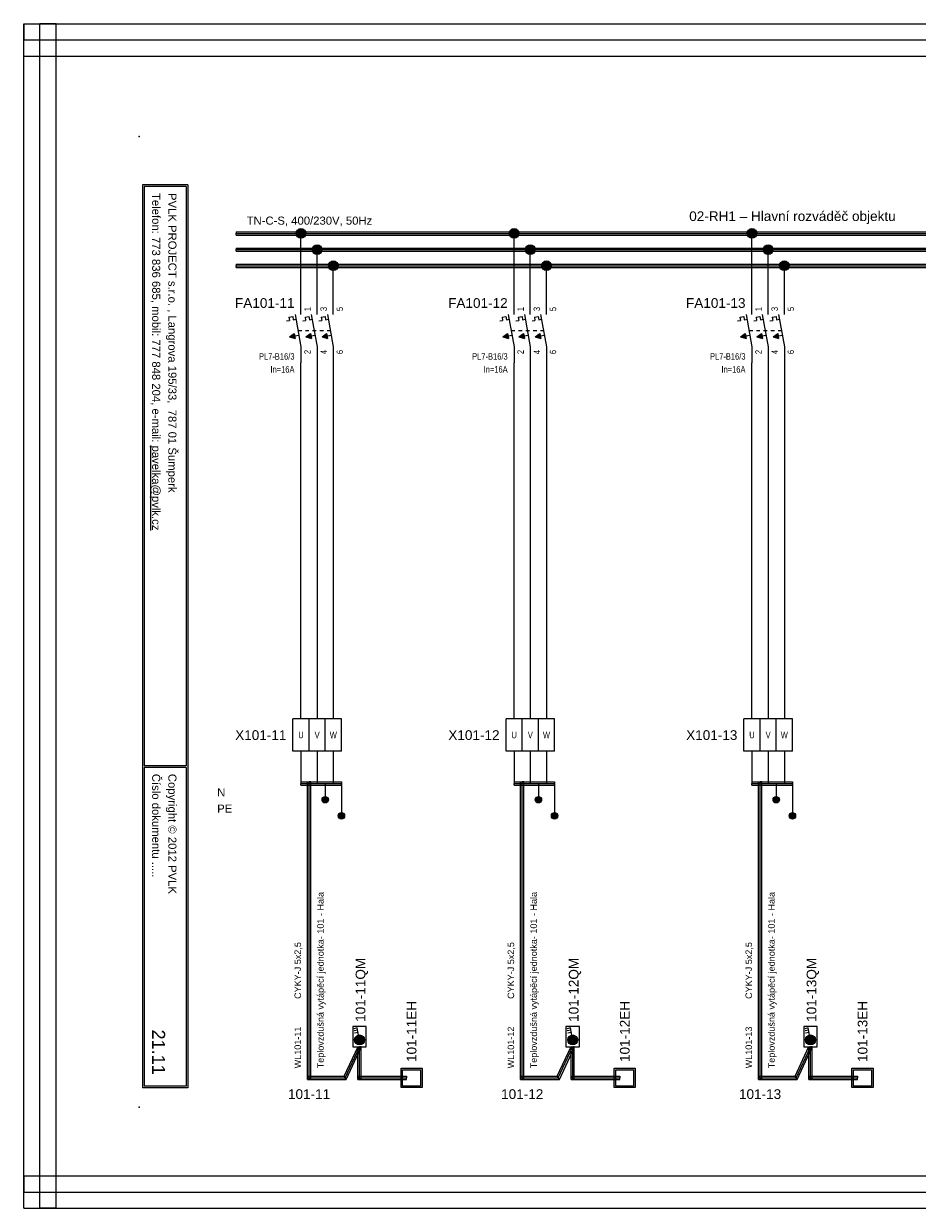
# Model space of a CAD drawing. Extents: x -721 to 7843, y 2912 to 4139.
# Tile 21 of 32: x 4614 to 4891, y 3359 to 3725. Entities that reach past the tile are written whole.
import ezdxf
from ezdxf.enums import TextEntityAlignment as Align

# ---------------------------------------------------------------- set-up
doc = ezdxf.new("R2010")
doc.units = 0
doc.header["$MEASUREMENT"] = 0
doc.linetypes.add('DASHED', pattern=[0.564444, 0.282222, -0.282222])
doc.linetypes.add('ČERCHOVANÁ2', pattern=[11, 8, -1, 1, -1])
for name, color, linetype in [('1-KRESBA', 7, 'Continuous'), ('__Bílá', 7, 'Continuous'), ('__Oranžová', 30, 'Continuous'), ('__Rudá 010', 10, 'Continuous'), ('__Svmodrá', 4, 'Continuous'), ('__Vínová 220', 220, 'Continuous'), ('__Zelená', 3, 'Continuous'), ('__Černá 250', 7, 'Continuous')]:
    doc.layers.add(name, color=color, linetype=linetype)
doc.styles.add('Arial', font='arial.ttf')
doc.styles.add('GENERATED_STYLE_1', font='arial.ttf')

# ---------------------------------------------------------------- blocks, each defined once
blk = doc.blocks.new('BLK_Razítko_malé_pro_rozváděče')
at = {"layer": '__Bílá'}
for p, q in [((15, -1), (15, -20)), ((15, -1), (294, -1)), ((15.5, -1.5), (15.5, -19.5)), ((15.5, -1.5), (184.5, -1.5)), ((184.5, -1.5), (184.5, -19.5)), ((185, -1.5), (185, -19.5)), ((185, -1.5), (293.5, -1.5)), ((293.5, -19.5), (293.5, -1.5)), ((294, -20), (294, -1)), ((15, -20), (294, -20)), ((15.5, -19.5), (184.5, -19.5)), ((185, -19.5), (293.5, -19.5)), ((15, -405), (15, -419)), ((15, -405), (294, -405)), ((15.5, -405.5), (15.5, -418.5)), ((15.5, -405.5), (194.5, -405.5)), ((194.5, -405.5), (194.5, -418.5)), ((195, -405.5), (195, -418.5)), ((195, -405.5), (293.5, -405.5)), ((293.5, -405.5), (293.5, -418.5)), ((294, -405), (294, -419)), ((15, -419), (294, -419)), ((15.5, -418.5), (194.5, -418.5)), ((195, -418.5), (293.5, -418.5))]:
    blk.add_line(p, q, dxfattribs=at)
for p in [(0, 0), (300, 0), (0, -420), (300, -420)]:
    blk.add_point(p, dxfattribs=at)
at = {"layer": '__Bílá', "style": 'Arial'}
for s, height, p in [('-', 3, (38, -7)), ('Dokument', 2.5, (187, -7)), ('-', 3, (210.5, -7)), ('SO/PS', 2.5, (17.5, -12)), ('-', 3, (38, -12)), ('Vypracoval', 2.5, (187, -12)), ('-', 3, (210.5, -12)), ('Investor', 2.5, (17.5, -17)), ('Datum', 2.5, (187, -17)), ('-', 3, (38, -17)), ('-', 3, (210.5, -17)), ('PVLK PROJECT s.r.o. , Langrova 195/33,  787 01 Šumperk', 2.5, (17.5, -411)), ('Copyright © 2012 PVLK', 2.5, (197, -411)), ('Telefon: 773 836 685, mobil: 777 848 204, e-mail: %%Upavelka@pvlk.cz', 2.5, (17.5, -416)), ('Číslo dokumentu .....', 2.5, (197, -416))]:
    blk.add_text(s, height=height, dxfattribs=at).set_placement(p)
at = {"layer": '__Vínová 220', "char_height": 2.5, "attachment_point": 7, "style": 'Arial'}
for s, insert in [('715 0908', (17.5, -7)), ('Rozšíření výrobního areálu firmy PLASTKON PRODUCT, S.R.O.', (42.5, -7.75)), ('02-RH1 – Hlavní rozváděč objektu', (215, -7.75)), ('SO 02 - Novostavba skladovací haly s administrativní budovou', (42.5, -12.75)), ('Miroslav Pavelka', (215, -12.75)), ('Plastkon product, s.r.o., Hlavní 147, Mikulovice 790 84', (42.5, -17.75)), ('06/2016', (215, -17.75))]:
    blk.add_mtext(s, dxfattribs=dict(at, insert=insert))
at = {"layer": '__Vínová 220', "style": 'Arial'}
blk.add_attdef('ČÍSLO', text='', height=4, dxfattribs=at).set_placement((290, -416), align=Align.RIGHT)
blk = doc.blocks.new('L0001A02')
at = {"linetype": 'Continuous'}
h = blk.add_hatch(color=256, dxfattribs=at)
edge = h.paths.add_edge_path()
edge.add_arc((0, 0), 1.5, 0, 360)
blk.add_circle((0, 0), 1.5)
blk = doc.blocks.new('FEVA1606')
at = {"linetype": 'Continuous'}
for points in [[(-3.5, -2), (-2.06, -0.92), (-1.77, -2.5)], [(1.5, -2), (2.94, -0.92), (3.23, -2.5)], [(6.5, -2), (7.94, -0.92), (8.23, -2.5)]]:
    blk.add_hatch(color=256, dxfattribs=at).paths.add_polyline_path(points)
for p, q in [((0, 5), (0, 10)), ((5, 5), (5, 10)), ((10, 5), (10, 10)), ((-3.75, 4.14), (-2.56, 4.35)), ((-3.75, 4.14), (-3.57, 3.12)), ((-2.56, 4.35), (-2.38, 3.34)), ((-1.82, 5), (0, -5)), ((1.25, 4.14), (2.44, 4.35)), ((1.25, 4.14), (1.43, 3.12)), ((2.44, 4.35), (2.62, 3.34)), ((3.18, 5), (5, -5)), ((6.25, 4.14), (7.44, 4.35)), ((6.25, 4.14), (6.43, 3.12)), ((7.44, 4.35), (7.62, 3.34)), ((8.18, 5), (10, -5)), ((-4.45, 2.96), (-3.57, 3.12)), ((-2.38, 3.34), (-1.54, 3.49)), ((0.55, 2.96), (1.43, 3.12)), ((2.62, 3.34), (3.46, 3.49)), ((5.55, 2.96), (6.43, 3.12)), ((7.62, 3.34), (8.46, 3.49)), ((-3.5, -2), (-2.06, -0.92)), ((-3.5, -2), (-0.64, -1.48)), ((-3.5, -2), (-1.77, -2.5)), ((-2.06, -0.92), (-1.77, -2.5)), ((1.5, -2), (2.94, -0.92)), ((1.5, -2), (4.36, -1.48)), ((1.5, -2), (3.23, -2.5)), ((2.94, -0.92), (3.23, -2.5)), ((6.5, -2), (7.94, -0.92)), ((6.5, -2), (9.36, -1.48)), ((6.5, -2), (8.23, -2.5)), ((7.94, -0.92), (8.23, -2.5)), ((0, -5), (0, -10)), ((5, -5), (5, -10)), ((10, -5), (10, -10))]:
    blk.add_line(p, q)
at = {"linetype": 'DASHED', "ltscale": 4}
blk.add_line((-0.91, 0), (9.09, 0), dxfattribs=at)
at = {"style": 'Arial'}
blk.add_attdef('POPIS', text='', height=3, dxfattribs=at).set_placement((-2, 7), align=Align.RIGHT)
at = {"style": 'Arial', "width": 0.8}
for tag, p in [('NO1', (3, 6)), ('NO2', (8, 6)), ('NO3', (13, 6))]:
    blk.add_attdef(tag, p, '', height=2, rotation=90, dxfattribs=at)
for tag, p in [('TYP', (-2, -9)), ('PROUD', (-2, -13)), ('DOPLŇ1', (-2, -17)), ('DOPLŇ2', (-2, -21))]:
    blk.add_attdef(tag, text='', height=2, dxfattribs=at).set_placement(p, align=Align.RIGHT)
for tag, p in [('CO1', (3, -6)), ('CO2', (8, -6)), ('CO3', (13, -6))]:
    blk.add_attdef(tag, text='', height=2, rotation=90, dxfattribs=at).set_placement(p, align=Align.RIGHT)
blk = doc.blocks.new('V0085A01')
h = blk.add_hatch(color=256)
edge = h.paths.add_edge_path()
edge.add_arc((0, 0), 1, 0, 360)
blk.add_circle((0, 0), 1)
blk = doc.blocks.new('V0109A03')
for p, q in [((5, 10), (0, 10)), ((0, 0), (0, 10)), ((10, 10), (5, 10)), ((5, 0), (5, 10)), ((15, 10), (10, 10)), ((10, 0), (10, 10)), ((15, 0), (15, 10)), ((5, 0), (0, 0)), ((10, 0), (5, 0)), ((15, 0), (10, 0))]:
    blk.add_line(p, q)
at = {"style": 'Arial'}
blk.add_attdef('POPIS', text='', height=3, dxfattribs=at).set_placement((-2, 5), align=Align.RIGHT)
at = {"style": 'Arial', "width": 0.8}
for tag, p in [('S1', (2.5, 5)), ('S2', (7.5, 5)), ('S3', (12.5, 5))]:
    blk.add_attdef(tag, text='', height=2, dxfattribs=at).set_placement(p, align=Align.MIDDLE)

msp = doc.modelspace()

# ---------------------------------------------------------------- hatches: boundary and pattern name
at = {"layer": '__Černá 250'}
for points in [[(4719.64, 3410.77, 1), (4716.56, 3410.77, 1)], [(4785.53, 3410.77, 1), (4782.45, 3410.77, 1)], [(4859.04, 3410.77, 1), (4855.96, 3410.77, 1)]]:
    msp.add_hatch(color=256, dxfattribs=at).paths.add_polyline_path(points)
h = msp.add_hatch(color=256, dxfattribs=at)
h.paths.add_polyline_path([(4731.42, 3401.53), (4736.91, 3401.53), (4736.91, 3396.53), (4731.42, 3396.53)], flags=16)
h.paths.add_polyline_path([(4730.92, 3402.03), (4737.41, 3402.03), (4737.41, 3396.03), (4730.92, 3396.03)])
h = msp.add_hatch(color=256, dxfattribs=at)
h.paths.add_polyline_path([(4797.31, 3401.53), (4802.8, 3401.53), (4802.8, 3396.53), (4797.31, 3396.53)], flags=16)
h.paths.add_polyline_path([(4796.81, 3402.03), (4803.3, 3402.03), (4803.3, 3396.03), (4796.81, 3396.03)])
h = msp.add_hatch(color=256, dxfattribs=at)
h.paths.add_polyline_path([(4870.82, 3401.53), (4876.32, 3401.53), (4876.32, 3396.53), (4870.82, 3396.53)], flags=16)
h.paths.add_polyline_path([(4870.32, 3402.03), (4876.82, 3402.03), (4876.82, 3396.03), (4870.32, 3396.03)])

# ---------------------------------------------------------------- linework, layer by layer
at = {"layer": '1-KRESBA'}
for p, q in [((4700, 3640), (4700, 3660)), ((4765.89, 3640), (4765.89, 3660)), ((4839.41, 3640), (4839.41, 3660)), ((4705, 3640), (4705, 3655)), ((4770.89, 3640), (4770.89, 3655)), ((4844.41, 3640), (4844.41, 3655)), ((4710, 3640), (4710, 3650)), ((4775.89, 3640), (4775.89, 3650)), ((4849.41, 3640), (4849.41, 3650)), ((4700, 3510), (4700, 3620)), ((4705, 3620), (4705, 3510)), ((4710, 3620), (4710, 3510)), ((4765.89, 3510), (4765.89, 3620)), ((4770.89, 3620), (4770.89, 3510)), ((4775.89, 3620), (4775.89, 3510)), ((4839.41, 3510), (4839.41, 3620)), ((4844.41, 3620), (4844.41, 3510)), ((4849.41, 3620), (4849.41, 3510)), ((4700, 3500), (4700, 3490)), ((4705, 3500), (4705, 3490)), ((4710, 3500), (4710, 3490)), ((4765.89, 3500), (4765.89, 3490)), ((4770.89, 3500), (4770.89, 3490)), ((4775.89, 3500), (4775.89, 3490)), ((4839.41, 3500), (4839.41, 3490)), ((4844.41, 3500), (4844.41, 3490)), ((4849.41, 3500), (4849.41, 3490)), ((4700, 3490.5), (4700, 3490)), ((4700, 3490.5), (4712.5, 3490.5)), ((4700, 3489.5), (4700, 3490)), ((4700, 3490), (4712.5, 3490)), ((4700, 3489.5), (4712.5, 3489.5)), ((4702, 3398.53), (4702, 3490.5)), ((4702, 3490.5), (4702.5, 3490.5)), ((4702.5, 3398.53), (4702.5, 3490.5)), ((4703, 3490.5), (4702.5, 3490.5)), ((4703, 3398.53), (4703, 3490.5)), ((4707.5, 3490), (4707.5, 3485)), ((4712.5, 3490.5), (4712.5, 3490)), ((4712.5, 3489.5), (4712.5, 3490)), ((4712.5, 3490), (4712.5, 3480)), ((4765.89, 3490.5), (4765.89, 3490)), ((4765.89, 3490.5), (4778.39, 3490.5)), ((4765.89, 3489.5), (4765.89, 3490)), ((4765.89, 3490), (4778.39, 3490)), ((4765.89, 3489.5), (4778.39, 3489.5)), ((4767.89, 3398.53), (4767.89, 3490.5)), ((4767.89, 3490.5), (4768.39, 3490.5)), ((4768.39, 3398.53), (4768.39, 3490.5)), ((4768.89, 3490.5), (4768.39, 3490.5)), ((4768.89, 3398.53), (4768.89, 3490.5)), ((4773.39, 3490), (4773.39, 3485)), ((4778.39, 3490.5), (4778.39, 3490)), ((4778.39, 3489.5), (4778.39, 3490)), ((4778.39, 3490), (4778.39, 3480)), ((4839.41, 3490.5), (4839.41, 3490)), ((4839.41, 3490.5), (4851.9, 3490.5)), ((4839.41, 3489.5), (4839.41, 3490)), ((4839.41, 3490), (4851.9, 3490)), ((4839.41, 3489.5), (4851.9, 3489.5)), ((4841.41, 3398.53), (4841.41, 3490.5)), ((4841.41, 3490.5), (4841.91, 3490.5)), ((4841.91, 3398.53), (4841.91, 3490.5)), ((4842.41, 3490.5), (4841.91, 3490.5)), ((4842.41, 3398.53), (4842.41, 3490.5)), ((4846.91, 3490), (4846.91, 3485)), ((4851.9, 3490.5), (4851.9, 3490)), ((4851.9, 3489.5), (4851.9, 3490)), ((4851.9, 3490), (4851.9, 3480)), ((4713.34, 3399.53), (4717.63, 3408.74)), ((4713.65, 3399.03), (4718.08, 3408.53)), ((4713.97, 3398.53), (4718.53, 3408.32)), ((4717.6, 3398.53), (4717.6, 3408.67)), ((4717.6, 3408.67), (4718.1, 3408.67)), ((4717.63, 3408.74), (4718.08, 3408.53)), ((4718.53, 3408.32), (4718.08, 3408.53)), ((4718.1, 3398.53), (4718.1, 3408.67)), ((4718.6, 3408.67), (4718.1, 3408.67)), ((4718.6, 3398.53), (4718.6, 3408.67)), ((4779.23, 3399.53), (4783.52, 3408.74)), ((4779.55, 3399.03), (4783.97, 3408.53)), ((4779.87, 3398.53), (4784.43, 3408.32)), ((4783.49, 3398.53), (4783.49, 3408.67)), ((4783.49, 3408.67), (4783.99, 3408.67)), ((4783.52, 3408.74), (4783.97, 3408.53)), ((4784.43, 3408.32), (4783.97, 3408.53)), ((4783.99, 3398.53), (4783.99, 3408.67)), ((4784.49, 3408.67), (4783.99, 3408.67)), ((4784.49, 3398.53), (4784.49, 3408.67)), ((4852.74, 3399.53), (4857.03, 3408.74)), ((4853.06, 3399.03), (4857.49, 3408.53)), ((4853.38, 3398.53), (4857.94, 3408.32)), ((4857, 3398.53), (4857, 3408.67)), ((4857, 3408.67), (4857.5, 3408.67)), ((4857.03, 3408.74), (4857.49, 3408.53)), ((4857.94, 3408.32), (4857.49, 3408.53)), ((4857.5, 3398.53), (4857.5, 3408.67)), ((4858, 3408.67), (4857.5, 3408.67)), ((4858, 3398.53), (4858, 3408.67)), ((4702, 3399.53), (4702, 3399.03)), ((4702, 3399.53), (4713.34, 3399.53)), ((4702, 3398.53), (4702, 3399.03)), ((4702, 3399.03), (4713.65, 3399.03)), ((4702, 3398.53), (4702.5, 3398.53)), ((4702, 3398.53), (4713.97, 3398.53)), ((4703, 3398.53), (4702.5, 3398.53)), ((4713.34, 3399.53), (4713.65, 3399.03)), ((4713.97, 3398.53), (4713.65, 3399.03)), ((4717.6, 3399.53), (4717.6, 3399.03)), ((4717.6, 3399.53), (4732.63, 3399.53)), ((4717.6, 3398.53), (4717.6, 3399.03)), ((4717.6, 3399.03), (4732.63, 3399.03)), ((4717.6, 3398.53), (4732.63, 3398.53)), ((4717.6, 3398.53), (4718.1, 3398.53)), ((4718.6, 3398.53), (4718.1, 3398.53)), ((4732.63, 3399.53), (4732.63, 3399.03)), ((4732.63, 3398.53), (4732.63, 3399.03)), ((4767.89, 3399.53), (4767.89, 3399.03)), ((4767.89, 3399.53), (4779.23, 3399.53)), ((4767.89, 3398.53), (4767.89, 3399.03)), ((4767.89, 3399.03), (4779.55, 3399.03)), ((4767.89, 3398.53), (4768.39, 3398.53)), ((4767.89, 3398.53), (4779.87, 3398.53)), ((4768.89, 3398.53), (4768.39, 3398.53)), ((4779.23, 3399.53), (4779.55, 3399.03)), ((4779.87, 3398.53), (4779.55, 3399.03)), ((4783.49, 3399.53), (4783.49, 3399.03)), ((4783.49, 3399.53), (4798.52, 3399.53)), ((4783.49, 3398.53), (4783.49, 3399.03)), ((4783.49, 3399.03), (4798.52, 3399.03)), ((4783.49, 3398.53), (4798.52, 3398.53)), ((4783.49, 3398.53), (4783.99, 3398.53)), ((4784.49, 3398.53), (4783.99, 3398.53)), ((4798.52, 3399.53), (4798.52, 3399.03)), ((4798.52, 3398.53), (4798.52, 3399.03)), ((4841.41, 3399.53), (4841.41, 3399.03)), ((4841.41, 3399.53), (4852.74, 3399.53)), ((4841.41, 3398.53), (4841.41, 3399.03)), ((4841.41, 3399.03), (4853.06, 3399.03)), ((4841.41, 3398.53), (4841.91, 3398.53)), ((4841.41, 3398.53), (4853.38, 3398.53)), ((4842.41, 3398.53), (4841.91, 3398.53)), ((4852.74, 3399.53), (4853.06, 3399.03)), ((4853.38, 3398.53), (4853.06, 3399.03)), ((4857, 3399.53), (4857, 3399.03)), ((4857, 3399.53), (4872.03, 3399.53)), ((4857, 3398.53), (4857, 3399.03)), ((4857, 3399.03), (4872.03, 3399.03)), ((4857, 3398.53), (4872.03, 3398.53)), ((4857, 3398.53), (4857.5, 3398.53)), ((4858, 3398.53), (4857.5, 3398.53)), ((4872.03, 3399.53), (4872.03, 3399.03)), ((4872.03, 3398.53), (4872.03, 3399.03))]:
    msp.add_line(p, q, dxfattribs=at)
at = {"layer": '__Oranžová', "lineweight": 0}
for p, q in [((4680, 3660.5), (4680, 3660)), ((4680, 3660.5), (5020, 3660.5)), ((4680, 3659.5), (4680, 3660)), ((4680, 3660), (5020, 3660)), ((4680, 3659.5), (5020, 3659.5)), ((4680, 3655.5), (4680, 3655)), ((4680, 3655.5), (5020, 3655.5)), ((4680, 3654.5), (4680, 3655)), ((4680, 3655), (5020, 3655)), ((4680, 3654.5), (5020, 3654.5)), ((4680, 3650.5), (4680, 3650)), ((4680, 3650.5), (5020, 3650.5)), ((4680, 3649.5), (4680, 3650)), ((4680, 3650), (5020, 3650)), ((4680, 3649.5), (5020, 3649.5))]:
    msp.add_line(p, q, dxfattribs=at)
at = {"layer": '__Vínová 220', "lineweight": 0}
for p, q in [((4614.29, 3724.82), (4614.29, 3719.82)), ((4614.29, 3724.82), (5110.69, 3724.82)), ((4614.29, 3358.74), (4614.29, 3724.82)), ((4614.29, 3724.82), (4619.29, 3724.82)), ((4619.29, 3358.74), (4619.29, 3724.82)), ((4624.29, 3724.82), (4619.29, 3724.82)), ((4624.29, 3358.74), (4624.29, 3724.82)), ((4614.29, 3714.82), (4614.29, 3719.82)), ((4614.29, 3719.82), (5110.69, 3719.82)), ((4614.29, 3714.82), (5110.69, 3714.82)), ((4614.29, 3368.74), (4614.29, 3363.74)), ((4614.29, 3368.74), (5110.69, 3368.74)), ((4614.29, 3358.74), (4614.29, 3363.74)), ((4614.29, 3363.74), (5110.69, 3363.74)), ((4614.29, 3358.74), (5110.69, 3358.74)), ((4614.29, 3358.74), (4619.29, 3358.74)), ((4624.29, 3358.74), (4619.29, 3358.74))]:
    msp.add_line(p, q, dxfattribs=at)
at = {"layer": '__Černá 250'}
for p, q in [((4720.2, 3414.97), (4716, 3414.97)), ((4716, 3414.97), (4716, 3408.67)), ((4717.39, 3414.46), (4716.29, 3414.25)), ((4717.53, 3413.77), (4716.43, 3413.56)), ((4717.66, 3413.08), (4716.56, 3412.87)), ((4717.81, 3412.28), (4717.39, 3414.46)), ((4720.2, 3408.67), (4720.2, 3414.97)), ((4786.09, 3414.97), (4781.89, 3414.97)), ((4781.89, 3414.97), (4781.89, 3408.67)), ((4783.29, 3414.46), (4782.19, 3414.25)), ((4783.42, 3413.77), (4782.32, 3413.56)), ((4783.55, 3413.08), (4782.45, 3412.87)), ((4783.7, 3412.28), (4783.29, 3414.46)), ((4786.09, 3408.67), (4786.09, 3414.97)), ((4859.6, 3414.97), (4855.4, 3414.97)), ((4855.4, 3414.97), (4855.4, 3408.67)), ((4856.8, 3414.46), (4855.7, 3414.25)), ((4856.93, 3413.77), (4855.83, 3413.56)), ((4857.06, 3413.08), (4855.96, 3412.87)), ((4857.22, 3412.28), (4856.8, 3414.46)), ((4859.6, 3408.67), (4859.6, 3414.97)), ((4716, 3408.67), (4720.2, 3408.67)), ((4781.89, 3408.67), (4786.09, 3408.67)), ((4855.4, 3408.67), (4859.6, 3408.67))]:
    msp.add_line(p, q, dxfattribs=at)
for points in [[(4730.92, 3402.03), (4737.41, 3402.03), (4737.41, 3396.03), (4730.92, 3396.03)], [(4731.42, 3401.53), (4736.91, 3401.53), (4736.91, 3396.53), (4731.42, 3396.53)], [(4796.81, 3402.03), (4803.3, 3402.03), (4803.3, 3396.03), (4796.81, 3396.03)], [(4797.31, 3401.53), (4802.8, 3401.53), (4802.8, 3396.53), (4797.31, 3396.53)], [(4870.32, 3402.03), (4876.82, 3402.03), (4876.82, 3396.03), (4870.32, 3396.03)], [(4870.82, 3401.53), (4876.32, 3401.53), (4876.32, 3396.53), (4870.82, 3396.53)]]:
    msp.add_lwpolyline(points, close=True, dxfattribs=at)
for centre in [(4718.1, 3410.77), (4783.99, 3410.77), (4857.5, 3410.77)]:
    msp.add_circle(centre, 1.54, dxfattribs=at)

# ---------------------------------------------------------------- block references
at = {"color": 250, "linetype": 'Continuous'}
for p in [(4707.5, 3485), (4773.39, 3485), (4846.91, 3485), (4712.5, 3480), (4778.39, 3480), (4851.9, 3480)]:
    msp.add_blockref('V0085A01', p, dxfattribs=at)
at = {"layer": '1-KRESBA', "rotation": 270}
msp.add_blockref('BLK_Razítko_malé_pro_rozváděče', (5070, 3690), dxfattribs=at).add_auto_attribs({'ČÍSLO': '21.11'})
at = {"layer": '1-KRESBA'}
for p in [(4700, 3660), (4765.89, 3660), (4839.41, 3660), (4705, 3655), (4770.89, 3655), (4844.41, 3655), (4710, 3650), (4775.89, 3650), (4849.41, 3650)]:
    msp.add_blockref('L0001A02', p, dxfattribs=at)
at = {"layer": '__Černá 250'}
for p, values in [((4700, 3630), {'POPIS': 'FA101-11', 'TYP': 'PL7-B16/3', 'PROUD': 'In=16A', 'CO1': '2', 'NO1': '1', 'CO2': '4', 'NO2': '3', 'CO3': '6', 'NO3': '5'}), ((4765.89, 3630), {'POPIS': 'FA101-12', 'TYP': 'PL7-B16/3', 'PROUD': 'In=16A', 'CO1': '2', 'NO1': '1', 'CO2': '4', 'NO2': '3', 'CO3': '6', 'NO3': '5'}), ((4839.41, 3630), {'POPIS': 'FA101-13', 'TYP': 'PL7-B16/3', 'PROUD': 'In=16A', 'CO1': '2', 'NO1': '1', 'CO2': '4', 'NO2': '3', 'CO3': '6', 'NO3': '5'})]:
    msp.add_blockref('FEVA1606', p, dxfattribs=at).add_auto_attribs(values)
ref = msp.add_blockref('V0109A03', (4697.5, 3500), dxfattribs=at)
ref.add_attrib('POPIS', 'X101-11', dxfattribs={"layer": '0', "height": 3, "style": 'Arial'}).set_placement((4695.5, 3503.48), align=Align.RIGHT)
ref.add_attrib('S1', 'U', dxfattribs={"layer": '0', "height": 2, "style": 'Arial', "width": 0.8}).set_placement((4700, 3505), align=Align.MIDDLE)
ref.add_attrib('S2', 'V', dxfattribs={"layer": '0', "height": 2, "style": 'Arial', "width": 0.8}).set_placement((4705, 3505), align=Align.MIDDLE)
ref.add_attrib('S3', 'W', dxfattribs={"layer": '0', "height": 2, "style": 'Arial', "width": 0.8}).set_placement((4710, 3505), align=Align.MIDDLE)
ref = msp.add_blockref('V0109A03', (4763.39, 3500), dxfattribs=at)
ref.add_attrib('POPIS', 'X101-12', dxfattribs={"layer": '0', "height": 3, "style": 'Arial'}).set_placement((4761.39, 3503.48), align=Align.RIGHT)
ref.add_attrib('S1', 'U', dxfattribs={"layer": '0', "height": 2, "style": 'Arial', "width": 0.8}).set_placement((4765.89, 3505), align=Align.MIDDLE)
ref.add_attrib('S2', 'V', dxfattribs={"layer": '0', "height": 2, "style": 'Arial', "width": 0.8}).set_placement((4770.89, 3505), align=Align.MIDDLE)
ref.add_attrib('S3', 'W', dxfattribs={"layer": '0', "height": 2, "style": 'Arial', "width": 0.8}).set_placement((4775.89, 3505), align=Align.MIDDLE)
ref = msp.add_blockref('V0109A03', (4836.9, 3500), dxfattribs=at)
ref.add_attrib('POPIS', 'X101-13', dxfattribs={"layer": '0', "height": 3, "style": 'Arial'}).set_placement((4834.9, 3503.48), align=Align.RIGHT)
ref.add_attrib('S1', 'U', dxfattribs={"layer": '0', "height": 2, "style": 'Arial', "width": 0.8}).set_placement((4839.4, 3505), align=Align.MIDDLE)
ref.add_attrib('S2', 'V', dxfattribs={"layer": '0', "height": 2, "style": 'Arial', "width": 0.8}).set_placement((4844.4, 3505), align=Align.MIDDLE)
ref.add_attrib('S3', 'W', dxfattribs={"layer": '0', "height": 2, "style": 'Arial', "width": 0.8}).set_placement((4849.4, 3505), align=Align.MIDDLE)

# ---------------------------------------------------------------- texts
at = {"layer": '__Bílá', "insert": (4820.01, 3662.93), "char_height": 3, "attachment_point": 7, "style": 'Arial'}
msp.add_mtext('02-RH1 – Hlavní rozváděč objektu', dxfattribs=at)
at = {"layer": '__Oranžová', "lineweight": 0, "style": 'Arial'}
msp.add_text('TN-C-S, 400/230V, 50Hz', height=2.5, dxfattribs=at).set_placement((4683.21, 3662.71))
at = {"layer": '__Rudá 010', "style": 'Arial'}
for s, height, p in [('CYKY-J 5x2,5', 2, (4700, 3423.45)), ('CYKY-J 5x2,5', 2, (4765.89, 3423.45)), ('CYKY-J 5x2,5', 2, (4839.41, 3423.45)), ('101-11QM', 3, (4719.89, 3416.35)), ('101-12QM', 3, (4785.79, 3416.35)), ('101-13QM', 3, (4859.3, 3416.35)), ('101-11EH', 3, (4735.69, 3403.95)), ('101-12EH', 3, (4801.58, 3403.95)), ('101-13EH', 3, (4875.09, 3403.95)), ('WL101-11', 2, (4700, 3402)), ('WL101-12', 2, (4765.89, 3402)), ('WL101-13', 2, (4839.41, 3402))]:
    msp.add_text(s, height=height, rotation=90, dxfattribs=at).set_placement(p)
at = {"layer": '__Rudá 010', "style": 'GENERATED_STYLE_1'}
for s, p in [('101-11', (4702.5, 3392.53)), ('101-12', (4768.39, 3392.53)), ('101-13', (4841.91, 3392.53))]:
    msp.add_text(s, height=3, dxfattribs=at).set_placement(p, align=Align.CENTER)
at = {"layer": '__Rudá 010', "char_height": 2, "width": 62.8406, "attachment_point": 1, "rotation": 90, "style": 'Arial'}
for insert in [(4705.03, 3402), (4770.92, 3402), (4844.44, 3402)]:
    msp.add_mtext('Teplovzdušná vytápěcí jednotka- 101 - Hala', dxfattribs=dict(at, insert=insert))
at = {"layer": '__Svmodrá', "linetype": 'ČERCHOVANÁ2', "style": 'Arial'}
msp.add_text('N', height=2.5, dxfattribs=at).set_placement((4674.11, 3486))
at = {"layer": '__Zelená', "linetype": 'Continuous', "style": 'Arial'}
msp.add_text('PE', height=2.5, dxfattribs=at).set_placement((4674.11, 3481))

doc.saveas('drawing.dxf')
